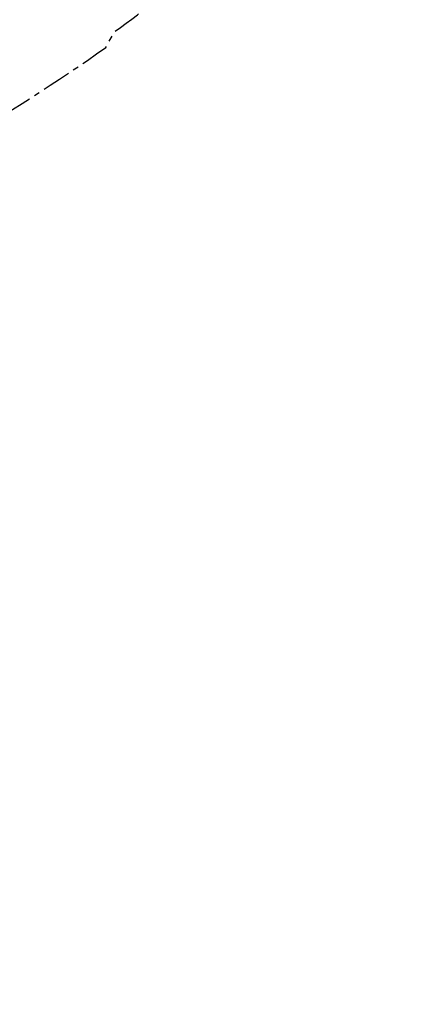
# Model space of a CAD drawing. Header units: feet. Extents: x 2087242 to 2092707, y 861919 to 865997.
# Tile 15 of 39: x 2091054 to 2091557, y 861919 to 863184. Entities that reach past the tile are written whole.
import ezdxf

# ---------------------------------------------------------------- set-up
doc = ezdxf.new("R2010")
doc.units = ezdxf.units.FT
doc.header["$LTSCALE"] = 30
doc.header["$MEASUREMENT"] = 0
doc.linetypes.add('CENTER', pattern=[2, 1.25, -0.25, 0.25, -0.25])
doc.layers.add('P-CL', color=62, linetype='CENTER')

msp = doc.modelspace()

# ---------------------------------------------------------------- linework, layer by layer
at = {"layer": 'P-CL', "flags": 128}
msp.add_lwpolyline([(2088468.9, 861918.5), (2088488.6, 861932.3, -0.034581), (2088500.5, 861939.4), (2088534.6, 861956.7, 0.029421), (2088585.3, 861986.4, -0.0007), (2088592.2, 861991, -0.04037), (2088620.4, 862006.6), (2088639.4, 862015.2, 0.033657), (2088663.1, 862027.9, -0.002782), (2088691.2, 862045.2, 0.092902), (2088704.9, 862057.5), (2088705.5, 862058.4, -0.096114), (2088719.7, 862071, -0.011728), (2088841.2, 862139.2, -0.035174), (2088866.9, 862150.6), (2088890.1, 862159, 0.028803), (2088911.3, 862168.1, -0.00652), (2088980.9, 862201.7, 0.028803), (2089001.2, 862212.6), (2089022.2, 862225.6, -0.035174), (2089047.2, 862238.6, -0.010609), (2089163.7, 862286.5), (2089816.9, 862538.8, -0.028024), (2089842.7, 862547.1, 0.028024), (2089870.2, 862556), (2089887.9, 862562.8, 0.028632), (2089935.7, 862584.5), (2090000.5, 862618.5, -0.028632), (2090052.6, 862642.1), (2090546.1, 862832.8), (2090566, 862832.4, 0.018361), (2090753.3, 862912.7), (2090768.1, 862916.4, 0.041427), (2091164.7, 863148.6), (2091176, 863169.2, 0.011593), (2091291.7, 863256.9), (2091269.3, 863284.9, 0.006755), (2091326.4, 863331.7), (2091341.8, 863344.9), (2091345.9, 863348.4, 0.023243), (2091479.3, 863475.2), (2091494.5, 863491, 0.05935), (2091508.7, 863509.9), (2091509.7, 863511.5, -0.05935), (2091523.9, 863530.4), (2091538.6, 863545.8), (2091546.9, 863546), (2091557.2, 863556.9)], format="xyb", dxfattribs=at)

doc.saveas('drawing.dxf')
